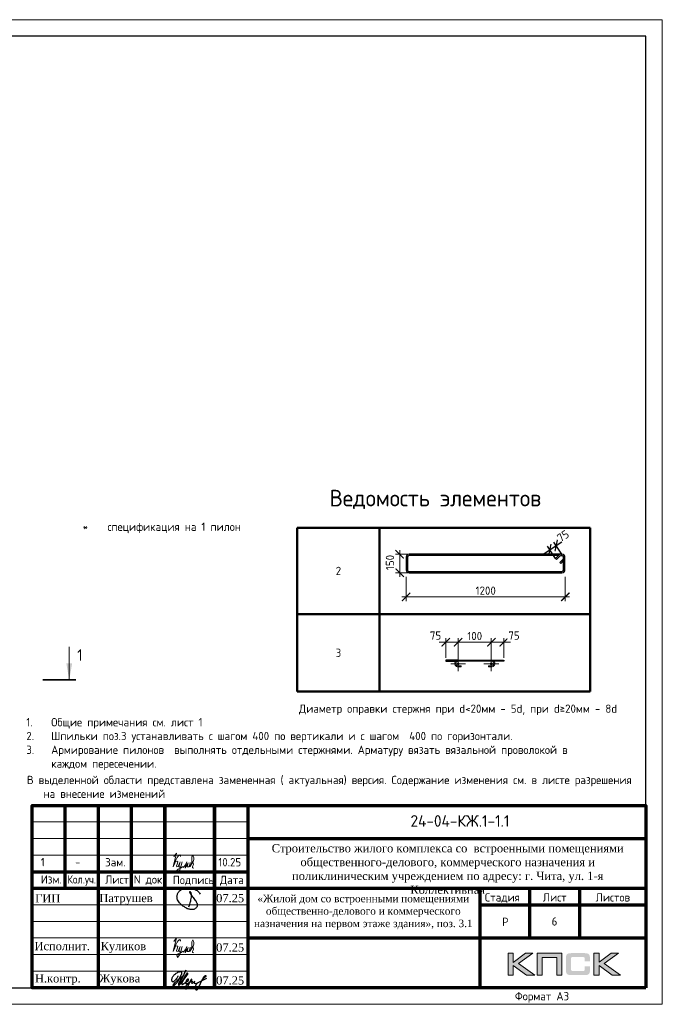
# Model space of a CAD drawing. Header units: millimetres. Extents: x 349531 to 1063351, y -131924 to 96186.
# Tile 161 of 230: x 751128 to 770502, y -65812 to -36112. Entities that reach past the tile are written whole.
import ezdxf
from ezdxf.enums import TextEntityAlignment as Align

# ---------------------------------------------------------------- set-up
doc = ezdxf.new("R2010")
doc.units = ezdxf.units.MM
doc.linetypes.add('CENTER2', pattern=[28.575, 19.05, -3.175, 3.175, -3.175])
doc.linetypes.add('GOST2.303 4', pattern=[7, 5, -2, 0])
for name, color, linetype in [('PDF7_Text', 7, 'Continuous'), ('PDF8_Text', 7, 'Continuous'), ('Рамка печать', 7, 'Continuous'), ('ТОЛСТЫЕ_ОСНОВНЫЕ', 6, 'Continuous')]:
    doc.layers.add(name, color=color, linetype=linetype)
for name, color, linetype, lineweight in [('Арм_шпильки', 143, 'Continuous', 18), ('Выноски', 20, 'Continuous', 20), ('Каркасы ригель', 3, 'Continuous', 0), ('Осевая', 10, 'CENTER2', 20), ('подоснова', 151, 'Continuous', 5), ('поз.', 2, 'Continuous', 25), ('размер', 1, 'Continuous', 25), ('РАЗМЕРЫ', 1, 'Continuous', 9), ('Рамка', 7, 'Continuous', 70), ('Текст', 7, 'Continuous', 25), ('ТОНКИЕ', 7, 'Continuous', 9)]:
    doc.layers.add(name, color=color, linetype=linetype, lineweight=lineweight)
doc.styles.add('GOST 2.304', font='CS_Gost2304.shx')
doc.styles.add('GOST-2.304_Type-B', font='GOST_Common.ttf')
doc.styles.add('PDF Times New Roman', font='times.ttf')
doc.styles.add('style1', font='GOST_Common.ttf', dxfattribs={"height": 500})
doc.styles.add('ГОСТ', font='GOST_Common.ttf')
doc.dimstyles.new('мой', dxfattribs={"dimscale": 100, "dimtxt": 2.5, "dimasz": 2.5, "dimexe": 1.25, "dimexo": 0.625, "dimtad": 1, "dimdec": 0, "dimtxsty": 'GOST-2.304_Type-B', "dimblk": 'ARCHTICK', "dimcen": 2.5, "dimdle": 2, "dimaunit": 1, "dimadec": 1, "dimazin": 2, "dimtfac": 1, "dimtdec": 0, "dimtmove": 1, "dimatfit": 3, "dimfxl": 1, "dimtfill": 1, "dimlwd": -1, "dimlwe": -1, "dimarcsym": 0})
doc.dimstyles.new('мой 25', dxfattribs={"dimscale": 100, "dimtxt": 2.5, "dimasz": 2.5, "dimexe": 1.25, "dimexo": 0.625, "dimtad": 1, "dimdec": 0, "dimlfac": 0.5, "dimtxsty": 'GOST-2.304_Type-B', "dimblk": 'ARCHTICK', "dimcen": 2.5, "dimdle": 1.25, "dimaunit": 1, "dimadec": 1, "dimazin": 2, "dimtfac": 1, "dimtdec": 0, "dimtmove": 1, "dimatfit": 3, "dimfxl": 6, "dimfxlon": 1, "dimtfill": 1, "dimlwd": -1, "dimlwe": -1, "dimarcsym": 0})
doc.dimstyles.new('СПДС', dxfattribs={"dimscale": 100, "dimtxt": 2.5, "dimasz": 2.5, "dimexe": 1.25, "dimexo": 0, "dimtad": 1, "dimdec": 0, "dimtxsty": 'GOST-2.304_Type-B', "dimblk": 'ARCHTICK', "dimcen": 2.5, "dimdle": 2, "dimadec": 0, "dimazin": 2, "dimtfac": 0.75, "dimtdec": 0, "dimtmove": 1, "dimatfit": 3, "dimfxl": 1, "dimtolj": 1, "dimarcsym": 1})

# ---------------------------------------------------------------- blocks, each defined once
blk = doc.blocks.new('*T572')
at = {"layer": 'Выноски', "color": 0, "linetype": 'ByBlock', "lineweight": 50, "transparency": 16777216}
for p, q in [((0, 0), (8834, 0)), ((0, 0), (0, -4943)), ((2484, 0), (2484, -4943)), ((8834, 0), (8834, -4943)), ((0, -2606), (8834, -2606)), ((0, -4943), (8834, -4943))]:
    blk.add_line(p, q, dxfattribs=at)
at = {"layer": 'Выноски', "color": 0, "transparency": 16777216, "char_height": 250, "width": 2183.67, "attachment_point": 5, "style": 'GOST-2.304_Type-B'}
for s, insert in [('2', (1242, -1303)), ('3', (1242, -3774))]:
    blk.add_mtext(s, dxfattribs=dict(at, insert=insert))
blk = doc.blocks.new('*U490')
for p, q in [((-8, 0), (-7, 7.2)), ((-7, -7.2), (-8, 0)), ((-7, 7.2), (-4.2, 14)), ((-4.2, 14), (0.2, 19.8)), ((0.2, 19.8), (6, 24.2)), ((6, 24.2), (12.8, 27)), ((12.8, 27), (20, 28)), ((44, 28), (20, 28)), ((20, 20), (44, 20)), ((44, 20), (44, 28)), ((262.7, 28), (286.7, 28)), ((262.7, 20), (262.7, 28)), ((286.7, 20), (262.7, 20)), ((293.9, 27), (286.7, 28)), ((300.7, 24.2), (293.9, 27)), ((306.5, 19.8), (300.7, 24.2)), ((310.9, 14), (306.5, 19.8)), ((313.7, 7.2), (310.9, 14)), ((314.7, 0), (313.7, 7.2)), ((-4.2, -14), (-7, -7.2)), ((0.2, -19.8), (-4.2, -14)), ((6, -24.2), (0.2, -19.8)), ((12.8, -27), (6, -24.2)), ((20, -28), (12.8, -27)), ((20, -28), (286.7, -28)), ((286.7, -28), (293.9, -27)), ((293.9, -27), (300.7, -24.2)), ((300.7, -24.2), (306.5, -19.8)), ((306.5, -19.8), (310.9, -14)), ((310.9, -14), (313.7, -7.2)), ((313.7, -7.2), (314.7, 0))]:
    blk.add_line(p, q)
at = {"color": 0, "linetype": 'ByBlock', "lineweight": -2}
for p, q in [((0, 0), (0.7, 5.2)), ((0.7, 5.2), (2.7, 10)), ((2.7, 10), (5.9, 14.1)), ((5.9, 14.1), (10, 17.3)), ((10, 17.3), (14.8, 19.3)), ((14.8, 19.3), (20, 20)), ((291.8, 19.3), (286.7, 20)), ((296.7, 17.3), (291.8, 19.3)), ((300.8, 14.1), (296.7, 17.3)), ((304, 10), (300.8, 14.1)), ((306, 5.2), (304, 10)), ((306.7, 0), (306, 5.2)), ((0.7, -5.2), (0, 0)), ((2.7, -10), (0.7, -5.2)), ((5.9, -14.1), (2.7, -10)), ((10, -17.3), (5.9, -14.1)), ((14.8, -19.3), (10, -17.3)), ((20, -20), (14.8, -19.3)), ((20, -20), (286.7, -20)), ((286.7, -20), (291.8, -19.3)), ((291.8, -19.3), (296.7, -17.3)), ((296.7, -17.3), (300.8, -14.1)), ((300.8, -14.1), (304, -10)), ((304, -10), (306, -5.2)), ((306, -5.2), (306.7, 0))]:
    blk.add_line(p, q, dxfattribs=at)
at = {"style": 'GOST 2.304', "oblique": 15, "flags": 9}
for tag, p in [('ДИАМЕТР', (117.8, -62.2)), ('ДЛИНА', (118.1, -72.5)), ('ПОЗИЦИЯ', (118, -56.6)), ('КЛАСС', (118, -67.8)), ('МАССА', (118.7, -78.2))]:
    blk.add_attdef(tag, p, '', height=2.5, dxfattribs=at)
blk = doc.blocks.new('_ArchTick')
at = {"color": 0, "linetype": 'ByBlock', "const_width": 0.15}
blk.add_lwpolyline([(-0.5, -0.5), (0.5, 0.5)], dxfattribs=at)
blk = doc.blocks.new('*D573')
at = {"layer": 'DEFPOINTS', "color": 0, "lineweight": 50, "transparency": 16777216}
for p in [(765347, -54890), (764347, -55427), (765347, -55426)]:
    blk.add_point(p, dxfattribs=at)
at = {"layer": 'РАЗМЕРЫ', "color": 0, "linetype": 'Continuous', "transparency": 16777216}
for p, q in [((764147, -54890), (765547, -54890)), ((764347, -55365), (764347, -54765)), ((765347, -55364), (765347, -54765))]:
    blk.add_line(p, q, dxfattribs=at)
at = {"layer": 'РАЗМЕРЫ', "color": 0, "transparency": 16777216, "xscale": 250, "yscale": 250, "zscale": 250, "rotation": 180}
blk.add_blockref('_ArchTick', (764347, -54890), dxfattribs=at)
at = {"layer": 'РАЗМЕРЫ', "color": 0, "transparency": 16777216, "xscale": 250, "yscale": 250, "zscale": 250}
blk.add_blockref('_ArchTick', (765347, -54890), dxfattribs=at)
at = {"layer": 'РАЗМЕРЫ', "color": 0, "transparency": 16777216, "insert": (764847, -54702), "char_height": 250, "attachment_point": 5, "style": 'GOST-2.304_Type-B', "bg_fill": 3, "box_fill_scale": 1.1, "bg_fill_color": 256, "bg_fill_true_color": 13158600, "bg_fill_transparency": 0}
blk.add_mtext('100', dxfattribs=at)
blk = doc.blocks.new('*D574')
at = {"layer": 'DEFPOINTS', "color": 0}
for p in [(763971, -55426), (764347, -55427)]:
    blk.add_point(p, dxfattribs=at)
at = {"layer": 'РАЗМЕРЫ', "color": 0, "linetype": 'Continuous'}
for p, q in [((764547, -54890), (763771, -54890)), ((763971, -55364), (763971, -54765)), ((764347, -55365), (764347, -54765))]:
    blk.add_line(p, q, dxfattribs=at)
at = {"layer": 'РАЗМЕРЫ', "color": 0, "xscale": 250, "yscale": 250, "zscale": 250, "rotation": 180}
blk.add_blockref('_ArchTick', (763971, -54890), dxfattribs=at)
at = {"layer": 'РАЗМЕРЫ', "color": 0, "xscale": 250, "yscale": 250, "zscale": 250}
blk.add_blockref('_ArchTick', (764347, -54890), dxfattribs=at)
at = {"layer": 'РАЗМЕРЫ', "color": 0, "insert": (763665, -54688), "char_height": 250, "attachment_point": 5, "style": 'GOST-2.304_Type-B', "bg_fill": 3, "box_fill_scale": 1.1, "bg_fill_color": 256, "bg_fill_true_color": 13158600, "bg_fill_transparency": 0}
blk.add_mtext('75', dxfattribs=at)
at = {"layer": 'DEFPOINTS', "color": 0}
blk.add_point((763971, -54890), dxfattribs=at)
blk = doc.blocks.new('*D575')
at = {"layer": 'DEFPOINTS', "color": 0}
for p in [(765347, -55427), (765723, -55426)]:
    blk.add_point(p, dxfattribs=at)
at = {"layer": 'РАЗМЕРЫ', "color": 0, "linetype": 'Continuous'}
for p, q in [((765147, -54890), (765923, -54890)), ((765347, -55365), (765347, -54765)), ((765723, -55364), (765723, -54765))]:
    blk.add_line(p, q, dxfattribs=at)
at = {"layer": 'РАЗМЕРЫ', "color": 0, "xscale": 250, "yscale": 250, "zscale": 250, "rotation": 180}
blk.add_blockref('_ArchTick', (765347, -54890), dxfattribs=at)
at = {"layer": 'РАЗМЕРЫ', "color": 0, "xscale": 250, "yscale": 250, "zscale": 250}
blk.add_blockref('_ArchTick', (765723, -54890), dxfattribs=at)
at = {"layer": 'РАЗМЕРЫ', "color": 0, "insert": (766030, -54688), "char_height": 250, "attachment_point": 5, "style": 'GOST-2.304_Type-B', "bg_fill": 3, "box_fill_scale": 1.1, "bg_fill_color": 256, "bg_fill_true_color": 13158600, "bg_fill_transparency": 0}
blk.add_mtext('75', dxfattribs=at)
at = {"layer": 'DEFPOINTS', "color": 0}
blk.add_point((765723, -54890), dxfattribs=at)
blk = doc.blocks.new('*U510')
at = {"color": 0, "linetype": 'ByBlock', "lineweight": -2}
for p, q in [((-10, 1176.4), (-10, 12.5)), ((-10, 1169.4), (-10, 1176.4)), ((22, 1128), (-3.4, 1153.5)), ((0, 1169.4), (0, 1176.4)), ((0, 1150.1), (0, 12.5)), ((3.7, 1160.6), (29.1, 1135.1)), ((108.8, 1198.9), (12.5, 1198.9)), ((108.8, 1188.9), (12.5, 1188.9)), ((29.1, 1135.1), (22, 1128)), ((53.8, 1159.8), (28.3, 1185.2)), ((38.8, 1188.9), (60.9, 1166.9)), ((60.9, 1166.9), (53.8, 1159.8)), ((121.3, 12.5), (121.3, 1176.4)), ((131.3, 12.5), (131.3, 1176.4)), ((12.5, 0), (108.8, 0)), ((12.5, -10), (108.8, -10))]:
    blk.add_line(p, q, dxfattribs=at)
for centre, radius, start, end in [((12.5, 1176.4), 22.5, 90, 180), ((12.5, 1169.4), 22.5, 180, 225), ((12.5, 1176.4), 12.5, 90, 180), ((12.5, 1169.4), 12.5, 180, 225), ((19.5, 1176.4), 12.5, 45, 90), ((108.8, 1176.4), 22.5, 0, 90), ((108.8, 1176.4), 12.5, 0, 90), ((12.5, 12.5), 22.5, 180, 270), ((12.5, 12.5), 12.5, 180, 270), ((108.8, 12.5), 12.5, 270, 0), ((108.8, 12.5), 22.5, 270, 0)]:
    blk.add_arc(centre, radius, start, end, dxfattribs=at)
at = {"style": 'GOST 2.304', "oblique": 15, "flags": 9}
for tag, p in [('ДИАМЕТР', (-52.8, -63)), ('КЛАСС', (-53, -68.7)), ('ДЛИНА', (-52.5, -73.8)), ('ПОЗИЦИЯ', (-52.3, -58)), ('МАССА', (-52.3, -78.3))]:
    blk.add_attdef(tag, p, '', height=2.5, dxfattribs=at)
blk = doc.blocks.new('*D571')
at = {"layer": 'DEFPOINTS', "color": 0, "transparency": 16777216}
for p in [(762779, -52567), (767578, -52705), (762779, -53522)]:
    blk.add_point(p, dxfattribs=at)
at = {"layer": 'РАЗМЕРЫ', "color": 0, "linetype": 'Continuous', "transparency": 16777216}
for p, q in [((762779, -52922), (762779, -53647)), ((767578, -52922), (767578, -53647)), ((767703, -53522), (762654, -53522))]:
    blk.add_line(p, q, dxfattribs=at)
at = {"layer": 'РАЗМЕРЫ', "color": 0, "transparency": 16777216, "xscale": 250, "yscale": 250, "zscale": 250, "rotation": 180}
blk.add_blockref('_ArchTick', (762779, -53522), dxfattribs=at)
at = {"layer": 'РАЗМЕРЫ', "color": 0, "transparency": 16777216, "xscale": 250, "yscale": 250, "zscale": 250}
blk.add_blockref('_ArchTick', (767578, -53522), dxfattribs=at)
at = {"layer": 'РАЗМЕРЫ', "color": 0, "transparency": 16777216, "insert": (765178, -53334), "char_height": 250, "attachment_point": 5, "style": 'GOST-2.304_Type-B', "bg_fill": 3, "box_fill_scale": 1.1, "bg_fill_color": 256, "bg_fill_true_color": 13158600, "bg_fill_transparency": 0}
blk.add_mtext('1200', dxfattribs=at)
blk = doc.blocks.new('*D579')
at = {"layer": 'DEFPOINTS', "color": 0, "transparency": 16777216}
for p in [(762584, -52236), (764094, -52236), (763748, -52795)]:
    blk.add_point(p, dxfattribs=at)
at = {"layer": 'РАЗМЕРЫ', "color": 0, "linetype": 'Continuous', "transparency": 16777216}
for p, q in [((763184, -52236), (762459, -52236)), ((762584, -52920), (762584, -52111)), ((763184, -52795), (762459, -52795))]:
    blk.add_line(p, q, dxfattribs=at)
at = {"layer": 'РАЗМЕРЫ', "color": 0, "transparency": 16777216, "insert": (762291, -52484), "char_height": 250, "attachment_point": 5, "rotation": 90, "style": 'GOST-2.304_Type-B', "bg_fill": 3, "box_fill_scale": 1.1, "bg_fill_color": 256, "bg_fill_true_color": 13158600, "bg_fill_transparency": 0}
blk.add_mtext('150', dxfattribs=at)
at = {"layer": 'РАЗМЕРЫ', "color": 0, "transparency": 16777216, "xscale": 250, "yscale": 250, "zscale": 250}
for p, rotation in [((762584, -52236), 90), ((762584, -52795), 270)]:
    blk.add_blockref('_ArchTick', p, dxfattribs=dict(at, rotation=rotation))
blk = doc.blocks.new('*U1380')
at = {"layer": 'ТОЛСТЫЕ_ОСНОВНЫЕ', "color": 6}
blk.add_lwpolyline([(20, 5), (415, 5), (415, 292), (20, 292)], close=True, dxfattribs=at)
at = {"layer": 'ТОНКИЕ'}
blk.add_lwpolyline([(0, 0), (420, 0), (420, 297), (0, 297)], close=True, dxfattribs=at)
at = {"layer": 'Текст', "style": 'style1'}
blk.add_text('Формат А3', height=2.5, dxfattribs=at).set_placement((375.57, 1.2))
blk = doc.blocks.new('11')
at = {"layer": 'Выноски'}
for p, q in [((47885, 66608), (47944, 66700)), ((47944, 66700), (47962, 66737)), ((47962, 66737), (47989, 66781)), ((47989, 66781), (48016, 66806)), ((48016, 66806), (48038, 66823)), ((48038, 66823), (48060, 66786)), ((48060, 66786), (48058, 66769))]:
    blk.add_line(p, q, dxfattribs=at)
blk.add_lwpolyline([(47863, 66761), (47937, 66865), (47843, 66458), (47885, 66564), (47905, 66616), (47954, 66628), (47979, 66606), (47957, 66539), (47937, 66487), (47947, 66458), (47991, 66470), (48051, 66611), (48041, 66569), (48023, 66505), (48023, 66448), (48065, 66448), (48090, 66529), (48110, 66608), (48043, 66369), (47972, 66275), (47954, 66344), (47991, 66389), (48078, 66431), (48142, 66470), (48154, 66441), (48204, 66512), (48246, 66606), (48209, 66455), (48204, 66418), (48295, 66574), (48265, 66463), (48265, 66455), (48312, 66453), (48342, 66529), (48347, 66584), (48337, 66465), (48349, 66453), (48401, 66569), (48443, 66616), (48461, 66678), (48466, 66727), (48436, 66811), (48399, 66754), (48399, 66618), (48389, 66549), (48374, 66507), (48416, 66564), (48441, 66576), (48451, 66524), (48433, 66482), (48419, 66453), (48424, 66428), (48458, 66421)], dxfattribs=at)
blk = doc.blocks.new('яяя')
at = {"lineweight": 30}
for points in [[(345424, 110432), (345425, 110410), (345424, 110397), (345417, 110379), (345406, 110350), (345390, 110319), (345357, 110275), (345310, 110221), (345265, 110176), (345198, 110110), (345161, 110077), (345133, 110066), (345116, 110066), (345102, 110075), (345090, 110091), (345082, 110115), (345074, 110146), (345066, 110182), (345064, 110206), (345067, 110234), (345077, 110278), (345095, 110320), (345114, 110361), (345134, 110395), (345159, 110428), (345195, 110469), (345228, 110506), (345284, 110560), (345331, 110595), (345379, 110625), (345435, 110648), (345486, 110670), (345532, 110686), (345573, 110696), (345605, 110698), (345621, 110695), (345635, 110687), (345648, 110671), (345656, 110649), (345659, 110625), (345659, 110583), (345656, 110553), (345647, 110523), (345635, 110489), (345387, 110033), (345349, 109985), (345311, 109948), (345247, 109889), (345209, 109858), (345192, 109844), (345180, 109837), (345157, 109833), (345150, 109835), (345140, 109842), (345135, 109856), (345138, 109881), (345148, 109892), (345183, 109930), (345267, 110024), (345343, 110105), (345455, 110213), (345617, 110343), (345775, 110456), (345811, 110526), (345838, 110607), (345890, 110740), (345902, 110771), (345698, 110295), (345672, 110226), (345626, 110132), (345572, 110032), (345518, 109953), (345481, 109918), (345497, 110001), (345567, 110147), (345655, 110301), (345760, 110442)], [(345481, 109918), (345476, 109896), (345475, 109874), (345485, 109861), (345506, 109866), (345539, 109891), (345632, 109983), (345968, 110450), (346022, 110527), (346029, 110560), (346027, 110579), (346026, 110590), (346010, 110605), (345993, 110609), (345975, 110601), (345962, 110584), (345954, 110562), (345857, 110421), (345783, 110292), (345741, 110183), (345701, 110079), (345665, 109985), (345660, 109952), (345666, 109929), (345669, 109915), (345682, 109910), (345702, 109914), (345735, 109941), (345846, 110007), (346065, 110160), (346075, 110193), (346070, 110217), (346066, 110236), (346052, 110241), (346030, 110241), (346007, 110228), (345978, 110203), (345960, 110164), (345892, 110010), (345895, 109986), (345904, 109966), (345925, 109964), (345969, 109968), (346045, 110000), (346218, 110114), (346261, 110154), (346280, 110184), (346282, 110210), (346278, 110225), (346263, 110229), (346241, 110222), (346220, 110198), (346162, 110049), (345989, 109904), (345932, 109849), (345906, 109805), (345891, 109739), (345890, 109690), (345899, 109652), (345924, 109647), (345956, 109655), (345980, 109674), (346058, 109838), (346158, 110046), (346261, 110098), (346314, 110120), (346292, 110079), (346269, 110036), (346261, 110008), (346267, 109998), (346293, 109998), (346363, 110039), (346445, 110095), (346421, 110068), (346414, 110040), (346407, 110011), (346416, 109990), (346466, 109972), (346509, 109977), (346574, 109984), (347172, 110293)], [(346586, 109971), (346543, 109917), (346509, 109873), (346489, 109825), (346475, 109767), (346472, 109710), (346478, 109675), (346485, 109641), (346501, 109621), (346517, 109602), (346542, 109589), (346568, 109592), (346605, 109620), (346680, 109731), (346736, 109842), (346865, 110115), (346962, 110290), (346969, 110318), (346979, 110360), (347013, 110403), (347056, 110434), (347091, 110450), (347109, 110450), (347121, 110434), (347115, 110405), (347072, 110355), (347012, 110307), (346924, 110222)]]:
    blk.add_lwpolyline(points, dxfattribs=at)
blk = doc.blocks.new('Патрушев')
at = {"color": 5, "lineweight": 25}
blk.add_lwpolyline([(58.5, -35.1), (59.7, -32), (60.2, -29.8), (60.5, -28.8), (60.8, -27.6), (61.1, -26.3), (61.4, -24.7), (61.6, -23), (61.8, -21.6), (61.8, -20.5), (61.7, -19.5), (61.5, -18.6), (61.3, -17.9), (61, -17.3), (60.6, -16.9), (60.5, -16.7), (60.4, -16.6), (60.3, -16.5), (60, -16.4), (59.7, -16.4), (59.6, -16.4), (59.4, -16.5), (59.3, -16.7), (59.3, -17), (59.4, -17.1), (61.8, -21), (63.1, -22.9), (63.7, -23.6), (64.5, -24.6), (65.5, -25.9), (66.4, -27.1), (66.9, -27.7), (67.4, -28.4), (67.7, -28.9), (68, -29.5), (68.4, -30.4), (68.7, -31), (68.8, -31.7), (68.9, -32.2), (68.9, -32.7), (68.9, -33.3), (68.8, -33.8), (68.6, -34.6), (68.3, -35.2), (67.9, -35.7), (67.6, -36.2), (66.9, -36.8), (66.4, -37.1), (65.9, -37.5), (65.3, -37.9), (64.8, -38.1), (64.1, -38.3), (63.6, -38.4), (62.5, -38.5), (61.6, -38.5), (60.9, -38.4), (60.1, -38.3), (59.3, -38), (58.4, -37.7), (57.7, -37.5), (56.6, -37.3), (55.9, -36.9), (54.9, -36.3), (53.8, -35.7), (53.1, -35.2), (52.2, -34.7), (51.3, -34.1), (50.1, -33.3), (49.1, -32.3), (48, -31.1), (47.1, -29.9), (46.1, -28.7), (45.2, -27.6), (44.7, -26.5), (44.3, -25.1), (44, -24.3), (44, -23.3), (43.9, -22.5), (44, -21.5), (44.2, -20.6), (44.5, -20), (44.7, -19.1), (45, -18.2), (45.5, -17.4), (45.8, -16.9), (46.4, -16.1), (47, -15.5), (47.8, -14.8), (48.6, -14.3), (49.4, -13.8), (50.5, -13.3), (51.6, -12.9), (52.7, -12.5), (54.2, -12.1), (55.4, -11.9), (56.9, -11.8), (58.3, -11.8), (59.6, -11.9), (61, -12.1), (62.7, -12.4), (64.5, -12.9), (66.2, -13.6), (67.6, -14.3), (68.9, -15.1), (70, -16.3), (71.1, -17.5), (71.7, -18.3), (72.3, -19.3)], dxfattribs=at)
blk = doc.blocks.new('штамп кж1.1')
at = {"layer": 'Рамка печать', "lineweight": 20}
h = blk.add_hatch(color=0, dxfattribs=at)
h.paths.add_polyline_path([(419458, -85094), (419234, -85094), (418867, -85370), (418867, -85094), (418712, -85094), (418712, -85757), (418867, -85757), (418867, -85466), (419264, -85757), (419512, -85757), (419019, -85406)])
h.paths.add_polyline_path([(419737, -85219), (420175, -85219), (420175, -85757), (420329, -85757), (420329, -85094), (420165, -85094), (419583, -85094), (419583, -85251), (419583, -85757), (419737, -85757)])
h.paths.add_polyline_path([(421451, -85091), (421295, -85091), (421295, -85754), (421451, -85754), (421451, -85462), (421847, -85754), (422095, -85754), (421602, -85403), (422041, -85091), (421818, -85091), (421451, -85367)])
blk.add_hatch(color=204, dxfattribs=at).paths.add_polyline_path([(421166, -85165), (421164, -85157), (421161, -85151), (421158, -85145), (421154, -85139), (421151, -85134), (421147, -85129), (421143, -85124), (421139, -85120), (421133, -85117), (421128, -85113), (421122, -85109), (421115, -85107), (421108, -85104), (421100, -85101), (421093, -85099), (421075, -85096), (421056, -85093), (421035, -85092), (421012, -85091), (420617, -85091), (420594, -85092), (420573, -85093), (420553, -85096), (420536, -85099), (420528, -85102), (420521, -85104), (420514, -85107), (420508, -85110), (420502, -85113), (420496, -85117), (420491, -85120), (420486, -85124), (420482, -85129), (420478, -85134), (420474, -85139), (420471, -85145), (420468, -85151), (420466, -85158), (420463, -85165), (420461, -85172), (420457, -85188), (420455, -85206), (420453, -85226), (420453, -85248), (420453, -85596), (420453, -85618), (420455, -85638), (420457, -85656), (420461, -85673), (420463, -85680), (420466, -85687), (420468, -85694), (420471, -85700), (420474, -85705), (420478, -85711), (420482, -85716), (420486, -85720), (420491, -85725), (420496, -85728), (420502, -85731), (420508, -85735), (420514, -85738), (420521, -85740), (420528, -85743), (420536, -85745), (420553, -85749), (420573, -85751), (420594, -85753), (420617, -85754), (421012, -85754), (421035, -85753), (421056, -85752), (421075, -85749), (421092, -85746), (421100, -85743), (421108, -85741), (421115, -85738), (421122, -85735), (421128, -85732), (421133, -85728), (421139, -85725), (421143, -85720), (421147, -85716), (421151, -85711), (421154, -85706), (421158, -85700), (421161, -85694), (421164, -85688), (421166, -85680), (421169, -85673), (421172, -85656), (421175, -85639), (421176, -85618), (421177, -85596), (421177, -85487), (421022, -85487), (421022, -85576), (421022, -85582), (421021, -85588), (421020, -85594), (421019, -85599), (421017, -85604), (421015, -85608), (421012, -85612), (421008, -85616), (421005, -85619), (421001, -85622), (420996, -85624), (420991, -85626), (420987, -85627), (420981, -85628), (420974, -85628), (420968, -85629), (420649, -85629), (420644, -85628), (420639, -85628), (420635, -85626), (420631, -85624), (420627, -85621), (420624, -85618), (420620, -85615), (420617, -85611), (420615, -85607), (420613, -85603), (420611, -85598), (420609, -85593), (420607, -85584), (420607, -85574), (420607, -85256), (420607, -85250), (420607, -85245), (420609, -85240), (420610, -85235), (420611, -85231), (420613, -85228), (420616, -85225), (420619, -85221), (420622, -85218), (420626, -85216), (420630, -85214), (420634, -85212), (420639, -85211), (420643, -85210), (420649, -85210), (420654, -85210), (420968, -85210), (420974, -85210), (420981, -85210), (420986, -85212), (420991, -85213), (420996, -85215), (421000, -85217), (421004, -85220), (421008, -85223), (421011, -85227), (421014, -85231), (421017, -85235), (421019, -85240), (421020, -85245), (421021, -85250), (421022, -85257), (421022, -85263), (421022, -85336), (421177, -85336), (421177, -85248), (421176, -85226), (421175, -85206), (421172, -85188), (421168, -85172)])
at = {"layer": 'Рамка', "color": 7}
for p, q in [((405358, -83134), (405358, -80634)), ((407358, -83134), (407358, -80634)), ((410858, -81634), (422858, -81634)), ((404358, -82634), (410858, -82634)), ((404358, -83134), (422858, -83134)), ((419358, -83134), (419358, -84634)), ((420858, -83134), (420858, -84634)), ((417858, -83634), (422858, -83634)), ((417858, -83634), (422858, -83634)), ((410858, -84634), (422858, -84634))]:
    blk.add_line(p, q, dxfattribs=at)
at = {"layer": 'Рамка'}
for p, q in [((406358, -86134), (406358, -80634)), ((408358, -86134), (408358, -80634)), ((408358, -80634), (408358, -86134)), ((409858, -80634), (409858, -86134)), ((409858, -86134), (409858, -80634)), ((410858, -80634), (410858, -86134)), ((417858, -83134), (417858, -86134))]:
    blk.add_line(p, q, dxfattribs=at)
at = {"layer": 'Рамка', "color": 7, "lineweight": 15}
for p, q in [((404358, -81134), (410858, -81134)), ((404358, -81634), (410858, -81634)), ((404358, -82134), (410858, -82134)), ((404358, -83634), (410858, -83634)), ((404358, -84134), (410858, -84134)), ((404358, -84634), (410858, -84634)), ((404358, -85134), (410858, -85134)), ((404358, -85634), (410858, -85634))]:
    blk.add_line(p, q, dxfattribs=at)
at = {"layer": 'Рамка'}
blk.add_lwpolyline([(422858, -86134), (404358, -86134), (404358, -80634), (422858, -80634)], close=True, dxfattribs=at)
at = {"layer": 'Рамка печать', "color": 0, "lineweight": 20}
for points in [[(418712, -85757), (418712, -85094), (418867, -85094), (418867, -85370), (419234, -85094), (419458, -85094), (419019, -85406), (419512, -85757), (419264, -85757), (418867, -85466), (418867, -85757), (418712, -85757)], [(419737, -85757), (419737, -85219), (420175, -85219), (420175, -85757), (420329, -85757), (420329, -85094), (420165, -85094), (419583, -85094), (419583, -85251), (419583, -85757), (419737, -85757)], [(421295, -85754), (421295, -85091), (421451, -85091), (421451, -85367), (421818, -85091), (422041, -85091), (421602, -85403), (422095, -85754), (421847, -85754), (421451, -85462), (421451, -85754), (421295, -85754)]]:
    blk.add_lwpolyline(points, close=True, dxfattribs=at)
at = {"color": 5, "xscale": 24.5, "yscale": 24.5, "zscale": 24.5}
blk.add_blockref('Патрушев', (407651, -82836), dxfattribs=at)
at = {"color": 2, "lineweight": 60, "xscale": 0.5, "yscale": 0.5, "zscale": 0.5}
blk.add_blockref('яяя', (236038, -140993), dxfattribs=at)
at = {"layer": 'Выноски', "color": 0}
blk.add_blockref('11', (360773, -151499), dxfattribs=at)
at = {"layer": 'PDF7_Text', "char_height": 248, "attachment_point": 7, "style": 'PDF Times New Roman'}
for s, insert in [('Патрушев', (406387, -83634)), ('07.25', (409908, -83561)), ('07.25', (409908, -85050)), ('Жукова', (406381, -86056)), ('07.25', (409908, -86042))]:
    blk.add_mtext(s, dxfattribs=dict(at, insert=insert))
at = {"layer": 'PDF7_Text', "insert": (406426, -85084), "char_height": 247.95, "attachment_point": 7, "style": 'PDF Times New Roman'}
blk.add_mtext_dynamic_manual_height_columns('{\\C256;Куликов}', width=2000, gutter_width=1250, heights=[0], dxfattribs=at)
at = {"layer": 'PDF8_Text', "char_height": 248, "attachment_point": 7, "style": 'PDF Times New Roman'}
for s, insert in [('ГИП', (404451, -83561)), ('Исполнит.', (404432, -85007)), ('Н.контр.', (404445, -86056))]:
    blk.add_mtext(s, dxfattribs=dict(at, insert=insert))
at = {"layer": 'Текст', "color": 7, "style": 'ГОСТ'}
blk.add_text('24-04-КЖ.1-1.1', height=350, dxfattribs=at).set_placement((417259, -81103), align=Align.MIDDLE_CENTER)
for s, p in [('Изм.', (404622, -82993)), ('Лист', (406561, -82996)), ('N док.', (407423, -82993)), ('Подпись', (408601, -83008)), ('Дата', (410023, -83008)), ('Стадия', (418009, -83534)), ('Лист', (419758, -83534)), ('Листов', (421350, -83534)), ('Р', (418530, -84272))]:
    blk.add_text(s, height=250, dxfattribs=at).set_placement(p)
at = {"layer": 'Текст', "color": 7, "style": 'ГОСТ', "width": 0.9}
blk.add_text('Кол.уч.', height=250, dxfattribs=at).set_placement((405423, -82992))
at = {"layer": 'Текст', "color": 7, "attachment_point": 1, "style": 'ГОСТ'}
for s, width, heights, insert, char_height in [('\\pxqc;{\\fTimes New Roman|b0|i0|c204|p18;\\C256;Строительство жилого комплекса со  встроенными помещениями общественного-делового, коммерческого назначения и поликлиническим учреждением по адресу: г. Чита, ул. 1-я Коллективная}', 11543.07, [0], (411117, -81801), 250), ('\\pxqc;{\\fTimes New Roman|b0|i0|c204|p18;\\C256;«Жилой дом со встроенными помещениями общественно-делового и коммерческого назначения на первом этаже здания», поз. 3.1\\P}', 7000, [1500], (410844, -83331), 225)]:
    blk.add_mtext_dynamic_manual_height_columns(s, width=width, gutter_width=12.5, heights=heights, dxfattribs=dict(at, insert=insert, char_height=char_height))
blk = doc.blocks.new('*T700')
at = {"layer": 'Каркасы ригель', "color": 0, "linetype": 'ByBlock', "lineweight": -2, "transparency": 16777216}
for p, q in [((0, 0), (1500, 0)), ((0, -1000), (1500, -1000))]:
    blk.add_line(p, q, dxfattribs=at)
at = {"layer": 'Каркасы ригель', "color": 0, "linetype": 'ByBlock', "lineweight": 50, "transparency": 16777216}
for p, q in [((0, 0), (0, -1000)), ((1500, 0), (1500, -1000))]:
    blk.add_line(p, q, dxfattribs=at)
at = {"layer": 'Каркасы ригель', "color": 0, "linetype": 'Continuous', "lineweight": 0, "transparency": 16777216, "insert": (750, -500), "char_height": 250, "width": 1000, "attachment_point": 5, "style": 'ГОСТ'}
blk.add_mtext('6', dxfattribs=at)
blk = doc.blocks.new('*D1480')
at = {"layer": 'DEFPOINTS', "color": 0, "lineweight": 50, "transparency": 16777216}
for p in [(767303, -51973), (767477, -52236), (767285, -52362)]:
    blk.add_point(p, dxfattribs=at)
at = {"layer": 'РАЗМЕРЫ', "color": 0, "lineweight": -2, "transparency": 16777216}
for p, q in [((766945, -52210), (767470, -51863)), ((767477, -52236), (767234, -51869)), ((767285, -52362), (767042, -51996))]:
    blk.add_line(p, q, dxfattribs=at)
at = {"layer": 'РАЗМЕРЫ', "color": 0, "lineweight": -2, "transparency": 16777216, "xscale": 250, "yscale": 250, "zscale": 250}
for p, rotation in [((767111, -52100), 213.52746527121), ((767303, -51973), 33.52746527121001)]:
    blk.add_blockref('_ArchTick', p, dxfattribs=dict(at, rotation=rotation))
at = {"layer": 'РАЗМЕРЫ', "color": 0, "transparency": 16777216, "insert": (767510, -51685), "char_height": 250, "attachment_point": 5, "rotation": 33.5275, "style": 'GOST-2.304_Type-B'}
blk.add_mtext('\\A1;75', dxfattribs=at)

msp = doc.modelspace()

# ---------------------------------------------------------------- hatches: boundary and pattern name
at = {"layer": 'Выноски'}
msp.add_hatch(color=256, dxfattribs=at).paths.add_polyline_path([(752621.7, -56028.6), (752709.8, -55528.6), (752533.5, -55528.6)], flags=0)

# ---------------------------------------------------------------- linework, layer by layer
msp.add_line((752621.7, -56028.6), (752621.7, -55028.6), dxfattribs=at)
msp.add_lwpolyline([(751821.7, -56028.6, 50, 50, 0), (752821.7, -56028.6, 50, 50, 0)], format="xyseb", dxfattribs=at)

# ---------------------------------------------------------------- block references
for name, p in [('*T572', (759495.3, -51435.8)), ('*T700', (766501.8, -62811.7))]:
    msp.add_blockref(name, p)
at = {"lineweight": 30, "xscale": 3.959999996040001, "yscale": 3.959999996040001, "zscale": 3.959999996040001, "rotation": 269.9999999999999}
msp.add_blockref('*U510', (762818.3, -52275.2), dxfattribs=at)
at = {"layer": 'Арм_шпильки', "color": 3, "xscale": 3.75, "yscale": 3.75, "zscale": 3.75, "rotation": 180}
msp.add_blockref('*U490', (765422.5, -55531.4), dxfattribs=at)
at = {"layer": 'Выноски', "color": 0}
msp.add_blockref('11', (707916.2, -128121.7), dxfattribs=at)
at = {"layer": 'размер'}
msp.add_blockref('штамп кж1.1', (347143.5, 20822.5), dxfattribs=at)

# ---------------------------------------------------------------- texts
at = {"ltscale": 100, "char_height": 250, "width": 17398.124, "attachment_point": 1, "style": 'GOST-2.304_Type-B'}
for s, insert in [('\\pxi-3,l4,t4;*^Iспецификация на 1 пилон', (752774.5, -51282.6)), (' Диаметр оправки стержня при d<20мм - 5d, при d≥20мм - 8d', (759398.5, -56769.4)), ('\\pxi-3,l3,t3,20;1.^IОбщие примечания см. лист 1\\P2.^IШпильки поз.3 устанавливать с шагом 400 по вертикали и с шагом  400 по горизонтали.\\P3.^IАрмирование пилонов  выполнять отдельными стержнями. Арматуру вязать вязальной проволокой в каждом пересечении.', (751327.9, -57176.9))]:
    msp.add_mtext(s, dxfattribs=dict(at, insert=insert))
at = {"layer": 'Выноски', "style": 'GOST-2.304_Type-B'}
msp.add_text('1', height=350, dxfattribs=at).set_placement((752861.1, -55451.7))
at = {"layer": 'Выноски', "color": 240, "true_color": 0xed1f24, "insert": (751346.9, -58919.6), "char_height": 250, "width": 18219.66, "attachment_point": 1, "style": 'ГОСТ'}
msp.add_mtext('\\pxi-2,l2,sm1;В выделенной области представлена замененная ( актуальная) версия. Содержание изменения см. в листе разрешения на внесение изменений', dxfattribs=at)
at = {"layer": 'РАЗМЕРЫ', "insert": (763659, -50582.6), "char_height": 500, "attachment_point": 5, "style": 'GOST-2.304_Type-B'}
msp.add_mtext_dynamic_manual_height_columns('{\\C0;Ведомость элементов}', width=15225.227, gutter_width=15, heights=[0], dxfattribs=at)
at = {"layer": 'Текст', "color": 7, "style": 'ГОСТ'}
for s, p in [('1', (751765.2, -61648.1)), ('1', (751765.2, -61648.1)), ('Зам.', (753704.1, -61650.8)), ('Зам.', (753704.1, -61650.8)), ('10.25', (757116.3, -61650.8))]:
    msp.add_text(s, height=250, dxfattribs=at).set_placement(p)
at = {"layer": 'Текст', "color": 7, "style": 'ГОСТ', "width": 0.9}
msp.add_text('-', height=250, dxfattribs=at).set_placement((752803.9, -61646.7))
msp.add_text('-', height=250, dxfattribs=at).set_placement((752803.9, -61646.7))

# ---------------------------------------------------------------- dimensions: what is measured, and where the dimension line sits
at = {"layer": 'РАЗМЕРЫ', "color": 1}
dim = msp.add_linear_dim(base=(767302.9, -51973), p1=(767285.4, -52362.5), p2=(767476.9, -52235.6), angle=33.52747, text='75', dimstyle='СПДС', dxfattribs=at)
dim.commit()
dim.dimension.update_dxf_attribs({"geometry": '*D1480', "text_midpoint": (767613.7, -51841.1), "dimtype": 161})

# ---------------------------------------------------------------- next in the draw order: dimensions: what is measured, and where the dimension line sits
at = {"layer": 'РАЗМЕРЫ'}
dim = msp.add_linear_dim(base=(762778.7, -53521.7), p1=(767577.9, -52705.3), p2=(762778.7, -52567.3), dimstyle='мой 25', override={"dimlfac": 0.25}, dxfattribs=at)
dim.commit()
dim.dimension.update_dxf_attribs({"geometry": '*D571', "text_midpoint": (765178.3, -53334.2)})
dim = msp.add_linear_dim(base=(765347.5, -54889.8), p1=(764347.5, -55427.1), p2=(765347.5, -55426.4), text='100', dimstyle='мой', dxfattribs=at)
dim.commit()
dim.dimension.update_dxf_attribs({"geometry": '*D573', "text_midpoint": (764847.5, -54702.3)})

# ---------------------------------------------------------------- next in the draw order: linework, layer by layer
at = {"layer": 'поз.', "linetype": 'GOST2.303 4', "ltscale": 0.4}
for points in [[(764347.5, -55426.4), (763971.5, -55426.4), (763971.5, -55456.4), (764346.2, -55456.5)], [(765347.5, -55426.4), (765723.5, -55426.4), (765723.5, -55456.4), (765348.7, -55456.5)]]:
    msp.add_lwpolyline(points, dxfattribs=at)

# ---------------------------------------------------------------- next in the draw order: dimensions: what is measured, and where the dimension line sits
at = {"layer": 'РАЗМЕРЫ'}
dim = msp.add_linear_dim(base=(762584.1, -52235.6), p1=(763748.1, -52794.9), p2=(764093.8, -52235.6), angle=90, text='150', dimstyle='мой 25', override={"dimlfac": 0.25}, dxfattribs=at)
dim.commit()
dim.dimension.update_dxf_attribs({"geometry": '*D579', "text_midpoint": (762478.9, -52483.7), "dimtype": 160})

# ---------------------------------------------------------------- next in the draw order: dimensions: what is measured, and where the dimension line sits
dim = msp.add_linear_dim(base=(763971.5, -54889.8), p1=(764347.5, -55427.1), p2=(763971.5, -55426.4), text='75', dimstyle='мой', dxfattribs=at)
dim.commit()
dim.dimension.update_dxf_attribs({"geometry": '*D574', "text_midpoint": (763664.6, -54875.6), "dimtype": 160})
dim = msp.add_linear_dim(base=(765723.5, -54889.8), p1=(765347.4, -55427.1), p2=(765723.5, -55426.4), angle=180, text='75', dimstyle='мой', dxfattribs=at)
dim.commit()
dim.dimension.update_dxf_attribs({"geometry": '*D575', "text_midpoint": (766030.3, -54875.6), "dimtype": 160})

# ---------------------------------------------------------------- next in the draw order: linework, layer by layer
at = {"layer": 'Осевая', "ltscale": 0.1}
for p, q in [((764347.5, -55318.9), (764347.5, -55767.1)), ((765347.4, -55318.9), (765347.4, -55767.1)), ((764571.6, -55543), (764123.3, -55543)), ((765571.6, -55543), (765123.3, -55543))]:
    msp.add_line(p, q, dxfattribs=at)
at = {"layer": 'подоснова'}
for centre in [(764347.5, -55543), (765347.4, -55543)]:
    msp.add_circle(centre, 32, dxfattribs=at)

# ---------------------------------------------------------------- next in the draw order: block references
at = {"xscale": 100, "yscale": 100, "zscale": 100}
msp.add_blockref('*U1380', (728501.8, -65811.7), dxfattribs=at)

doc.saveas('drawing.dxf')
